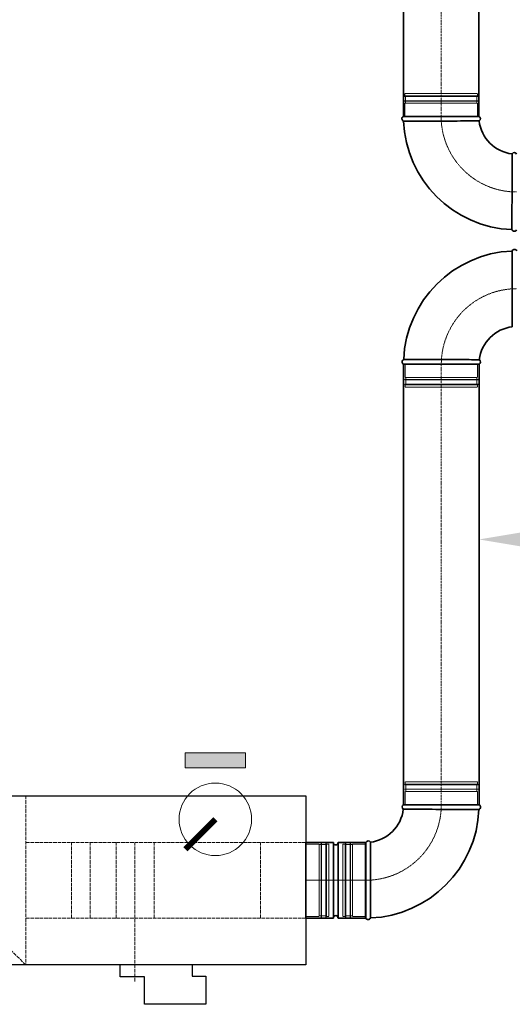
# Model space of a CAD drawing. Header units: millimetres. Extents: x 15940 to 92175, y -24684 to 227664.
# Tile 28 of 132: x 53284 to 54100, y -3085 to -1456. Entities that reach past the tile are written whole.
import ezdxf

# ---------------------------------------------------------------- set-up
doc = ezdxf.new("R2010")
doc.units = ezdxf.units.MM
doc.header["$LTSCALE"] = 0.05
doc.linetypes.add('ACAD_ISO02W100', pattern=[15, 12, -3])
doc.linetypes.add('ACAD_ISO10W100', pattern=[18, 12, -3, 0, -3])
for name, color, linetype, lineweight in [('UT_KOTY - DIMENZE', 7, 'Continuous', 5), ('VZT_05 ETA (ODVOD) - OBRYS', 6, 'Continuous', 35), ('VZT_06 ETA (ODVOD) - OSA', 6, 'ACAD_ISO10W100', 5), ('VZT_21 ZAŘÍZENÍ - OBRYS', 1, 'Continuous', 30), ('VZT_22 ZAŘÍZENÍ - DETAIL', 8, 'Continuous', 5), ('VZT_KOTY - DIMENZE', 7, 'Continuous', 5), ('VZT_POPIS - OBECNE', 7, 'Continuous', 5)]:
    doc.layers.add(name, color=color, linetype=linetype, lineweight=lineweight)
doc.layers.add('VZT_07 ETA (ODVOD) - NETISK', color=8, linetype='ACAD_ISO02W100', lineweight=5, plot=False)

msp = doc.modelspace()

# ---------------------------------------------------------------- hatches: boundary and pattern name
at = {"layer": 'VZT_POPIS - OBECNE'}
h = msp.add_hatch(color=256, dxfattribs=at)
h.dxf.hatch_style = 1
h.paths.add_polyline_path([(53558, -2668.6), (53658, -2668.6), (53658, -2693.6), (53558, -2693.6)])

# ---------------------------------------------------------------- linework, layer by layer
at = {"layer": 'UT_KOTY - DIMENZE'}
msp.add_solid([(54169.7, -2294.8), (54169.7, -2336.4), (54044.7, -2315.6)], dxfattribs=at)
at = {"layer": 'VZT_05 ETA (ODVOD) - OBRYS'}
for p, q in [((53919.4, -1615.7), (54044.4, -1615.7)), ((53919.7, -2025.7), (54044.7, -2025.7)), ((54044.7, -2754.5), (53919.7, -2754.5)), ((53757.9, -2942), (53757.9, -2817)), ((53803.4, -2817), (53757.9, -2817)), ((53803.4, -2942), (53803.4, -2817)), ((53811.4, -2942), (53811.4, -2817)), ((53856.9, -2817), (53811.4, -2817)), ((53856.9, -2942), (53856.9, -2817)), ((53857.2, -2817), (53857.2, -2942)), ((53803.4, -2942), (53757.9, -2942)), ((53856.9, -2942), (53811.4, -2942))]:
    msp.add_line(p, q, dxfattribs=at)
for points in [[(53919.4, 452.9), (53919.4, -1615.9)], [(54044.4, 452.9), (54044.4, -1615.9)], [(53919.7, -2754.5), (53919.7, -2025.7)], [(54044.7, -2754.5), (54044.7, -2025.7)]]:
    msp.add_lwpolyline(points, dxfattribs=at)
for centre, radius, start, end in [((53921.1, -1619.5), 4.17, 113.4678, 248.8928), ((54106.9, -1615.7), 187.5, 182.3607, 267.6393), ((54042.8, -1619.5), 4.17, 300.2981, 66.5322), ((54106.9, -1615.7), 62.5, 186.8302, 263.1698), ((54103.1, -1679.8), 4.17, 23.4678, 149.7019), ((54103.1, -1801.5), 4.17, 201.1072, 336.5322), ((54107.2, -2025.7), 187.5, 92.3607, 177.6393), ((54103.4, -1839.8), 4.17, 23.4678, 158.8928), ((54107.2, -2025.7), 62.5, 96.8302, 173.1698), ((53921.4, -2021.8), 4.17, 111.1072, 246.5322), ((54043.1, -2021.8), 4.17, 293.4678, 59.7019), ((53857.2, -2754.5), 62.5, 276.8302, 353.1698), ((53857.2, -2754.5), 187.5, 272.3607, 357.6393), ((53921.4, -2758.3), 4.17, 113.4678, 239.7019), ((54043.1, -2758.3), 4.17, 291.1072, 66.5322), ((53807.4, -2817), 4, 180, 0), ((53861.1, -2818.6), 4.17, 30.2981, 156.5322), ((53807.4, -2942), 4, 0, 180), ((53861.1, -2940.3), 4.17, 203.4678, 338.8928)]:
    msp.add_arc(centre, radius, start, end, dxfattribs=at)
for points, knots in [([(54044.9, -1623.1), (54044.9, -1623.1), (54044.8, -1623.1), (54044.5, -1623.1), (54044.2, -1623.1), (54043.1, -1623.1), (54042.4, -1623.1), (54039.2, -1623.1), (54036.1, -1623.2), (54027.1, -1623.2), (54021, -1623.2), (54006.9, -1623.3), (53999, -1623.3), (53982.8, -1623.3), (53974.6, -1623.3), (53958.7, -1623.4), (53951.3, -1623.4), (53938.1, -1623.4), (53932.5, -1623.4), (53925.5, -1623.4), (53923.4, -1623.4), (53920.4, -1623.4), (53919.6, -1623.4), (53919.6, -1623.4)], [197.067977, 197.067977, 197.067977, 197.067977, 201.792196, 201.792196, 209.190204, 209.190204, 218.040239, 218.040239, 237.760854, 237.760854, 262.206108, 262.206108, 286.831239, 286.831239, 311.323072, 311.323072, 335.946087, 335.946087, 360.704397, 360.704397, 377.088273, 377.088273, 394.105327, 394.105327, 394.105327, 394.105327]), ([(54099.5, -1677.7), (54099.5, -1677.7), (54099.5, -1679.3), (54099.5, -1685.4), (54099.4, -1689.9), (54099.4, -1701.3), (54099.4, -1708.1), (54099.3, -1723.1), (54099.3, -1731.2), (54099.3, -1747.5), (54099.3, -1755.7), (54099.2, -1770.9), (54099.2, -1777.8), (54099.2, -1789.6), (54099.2, -1794.3), (54099.2, -1800.9), (54099.2, -1802.7), (54099.2, -1803), (54099.2, -1803), (54099.2, -1803)], [0, 0, 0, 0, 24.235852, 24.235852, 48.531845, 48.531845, 73.024415, 73.024415, 97.570898, 97.570898, 122.078339, 122.078339, 146.53579, 146.53579, 170.957495, 170.957495, 195.359468, 195.359468, 197.168246, 197.168246, 197.168246, 197.168246]), ([(54099.8, -1963.6), (54099.8, -1963.6), (54099.8, -1962), (54099.8, -1955.9), (54099.7, -1951.4), (54099.7, -1940), (54099.7, -1933.2), (54099.6, -1918.2), (54099.6, -1910.1), (54099.6, -1893.8), (54099.6, -1885.7), (54099.6, -1870.5), (54099.5, -1863.5), (54099.5, -1851.8), (54099.5, -1847), (54099.5, -1840.4), (54099.5, -1838.6), (54099.5, -1838.3), (54099.5, -1838.3), (54099.5, -1838.3)], [0, 0, 0, 0, 24.235852, 24.235852, 48.531845, 48.531845, 73.024415, 73.024415, 97.570898, 97.570898, 122.078339, 122.078339, 146.53579, 146.53579, 170.957495, 170.957495, 195.359468, 195.359468, 197.168246, 197.168246, 197.168246, 197.168246]), ([(54045.2, -2018.2), (54045.2, -2018.2), (54045.1, -2018.2), (54044.8, -2018.2), (54044.5, -2018.2), (54043.4, -2018.2), (54042.7, -2018.2), (54039.5, -2018.2), (54036.4, -2018.2), (54027.4, -2018.1), (54021.3, -2018.1), (54007.2, -2018.1), (53999.3, -2018), (53983.1, -2018), (53974.9, -2018), (53959, -2018), (53951.6, -2018), (53938.4, -2018), (53932.8, -2018), (53925.8, -2017.9), (53923.7, -2017.9), (53920.7, -2017.9), (53919.9, -2017.9), (53919.9, -2017.9)], [197.067977, 197.067977, 197.067977, 197.067977, 201.792196, 201.792196, 209.190204, 209.190204, 218.040239, 218.040239, 237.760854, 237.760854, 262.206108, 262.206108, 286.831239, 286.831239, 311.323072, 311.323072, 335.946087, 335.946087, 360.704397, 360.704397, 377.088273, 377.088273, 394.105327, 394.105327, 394.105327, 394.105327]), ([(53919.3, -2761.9), (53919.3, -2761.9), (53919.4, -2761.9), (53919.7, -2761.9), (53920, -2761.9), (53921.1, -2761.9), (53921.8, -2761.9), (53925, -2761.9), (53928.1, -2762), (53937.1, -2762), (53943.2, -2762), (53957.3, -2762.1), (53965.2, -2762.1), (53981.4, -2762.1), (53989.6, -2762.1), (54005.5, -2762.2), (54012.9, -2762.2), (54026.1, -2762.2), (54031.7, -2762.2), (54038.7, -2762.2), (54040.8, -2762.2), (54043.8, -2762.2), (54044.6, -2762.2), (54044.6, -2762.2)], [197.067977, 197.067977, 197.067977, 197.067977, 201.792196, 201.792196, 209.190204, 209.190204, 218.040239, 218.040239, 237.760854, 237.760854, 262.206108, 262.206108, 286.831239, 286.831239, 311.323072, 311.323072, 335.946087, 335.946087, 360.704397, 360.704397, 377.088273, 377.088273, 394.105327, 394.105327, 394.105327, 394.105327]), ([(53864.7, -2816.5), (53864.7, -2816.5), (53864.7, -2818.1), (53864.7, -2824.2), (53864.8, -2828.7), (53864.8, -2840.1), (53864.8, -2846.9), (53864.9, -2861.9), (53864.9, -2870), (53864.9, -2886.4), (53864.9, -2894.5), (53864.9, -2909.7), (53865, -2916.6), (53865, -2928.4), (53865, -2933.1), (53865, -2939.7), (53865, -2941.6), (53865, -2941.8), (53865, -2941.8), (53865, -2941.8)], [0, 0, 0, 0, 24.235852, 24.235852, 48.531845, 48.531845, 73.024415, 73.024415, 97.570898, 97.570898, 122.078339, 122.078339, 146.53579, 146.53579, 170.957495, 170.957495, 195.359468, 195.359468, 197.168246, 197.168246, 197.168246, 197.168246])]:
    msp.add_open_spline(points, degree=3, knots=knots, dxfattribs=at)
at = {"layer": 'VZT_06 ETA (ODVOD) - OSA', "ltscale": 5}
for points in [[(53981.9, -1615.9), (53981.9, 452.9)], [(53982.2, -2025.7), (53982.2, -2754.5)]]:
    msp.add_lwpolyline(points, dxfattribs=at)
at = {"layer": 'VZT_06 ETA (ODVOD) - OSA', "ltscale": 0.3}
for points in [[(54106.9, -1740.7), (54106.9, -1740.7, -0.414214), (53981.9, -1615.7), (53981.9, -1615.7)], [(54107.2, -1900.7), (54107.2, -1900.7, 0.414214), (53982.2, -2025.7), (53982.2, -2025.7)], [(53857.2, -2879.5), (53857.2, -2879.5, 0.414214), (53982.2, -2754.5), (53982.2, -2754.5)]]:
    msp.add_lwpolyline(points, format="xyb", dxfattribs=at)
at = {"layer": 'VZT_06 ETA (ODVOD) - OSA'}
msp.add_lwpolyline([(53856.9, -2879.5), (53757.9, -2879.5)], dxfattribs=at)
at = {"layer": 'VZT_07 ETA (ODVOD) - NETISK', "ltscale": 0.4}
for p, q in [((53921.9, -1577.7), (54041.9, -1577.7)), ((53921.9, -1581.7), (53921.9, -1577.7)), ((54041.9, -1581.7), (54041.9, -1577.7)), ((53920.9, -1582.2), (54042.9, -1582.2)), ((53920.9, -1582.7), (53920.9, -1582.2)), ((53920.9, -1582.7), (54042.9, -1582.7)), ((53920.9, -1589.7), (54042.9, -1589.7)), ((53920.9, -1590.2), (53920.9, -1589.7)), ((53920.9, -1590.2), (54042.9, -1590.2)), ((53921.9, -1581.7), (54041.9, -1581.7)), ((53921.9, -1593.7), (54041.9, -1593.7)), ((53921.9, -1615.7), (53921.9, -1593.7)), ((53922.9, -1582.2), (53922.9, -1581.7)), ((53922.9, -1589.7), (53922.9, -1582.7)), ((53922.9, -1593.7), (53922.9, -1590.2)), ((54040.9, -1582.2), (54040.9, -1581.7)), ((54040.9, -1589.7), (54040.9, -1582.7)), ((54040.9, -1593.7), (54040.9, -1590.2)), ((54041.9, -1615.7), (54041.9, -1593.7)), ((54042.9, -1582.7), (54042.9, -1582.2)), ((54042.9, -1590.2), (54042.9, -1589.7)), ((53922.2, -2025.7), (53922.2, -2047.7)), ((54042.2, -2025.7), (54042.2, -2047.7)), ((53921.2, -2051.2), (54043.2, -2051.2)), ((53921.2, -2051.2), (53921.2, -2051.7)), ((53921.2, -2051.7), (54043.2, -2051.7)), ((53922.2, -2047.7), (54042.2, -2047.7)), ((53923.2, -2047.7), (53923.2, -2051.2)), ((53923.2, -2051.7), (53923.2, -2058.7)), ((54041.2, -2047.7), (54041.2, -2051.2)), ((54041.2, -2051.7), (54041.2, -2058.7)), ((54043.2, -2051.2), (54043.2, -2051.7)), ((53921.2, -2058.7), (54043.2, -2058.7)), ((53921.2, -2058.7), (53921.2, -2059.2)), ((53921.2, -2059.2), (54043.2, -2059.2)), ((53922.2, -2059.7), (54042.2, -2059.7)), ((53922.2, -2059.7), (53922.2, -2063.7)), ((53922.2, -2063.7), (54042.2, -2063.7)), ((53923.2, -2059.2), (53923.2, -2059.7)), ((54041.2, -2059.2), (54041.2, -2059.7)), ((54042.2, -2059.7), (54042.2, -2063.7)), ((54043.2, -2058.7), (54043.2, -2059.2)), ((54042.2, -2716.5), (53922.2, -2716.5)), ((53922.2, -2720.5), (53922.2, -2716.5)), ((54042.2, -2720.5), (54042.2, -2716.5)), ((54043.2, -2721), (53921.2, -2721)), ((53921.2, -2721.5), (53921.2, -2721)), ((54043.2, -2721.5), (53921.2, -2721.5)), ((54043.2, -2728.5), (53921.2, -2728.5)), ((53921.2, -2729), (53921.2, -2728.5)), ((54043.2, -2729), (53921.2, -2729)), ((54042.2, -2720.5), (53922.2, -2720.5)), ((54042.2, -2732.5), (53922.2, -2732.5)), ((53922.2, -2754.5), (53922.2, -2732.5)), ((53923.2, -2721), (53923.2, -2720.5)), ((53923.2, -2728.5), (53923.2, -2721.5)), ((53923.2, -2732.5), (53923.2, -2729)), ((54041.2, -2721), (54041.2, -2720.5)), ((54041.2, -2728.5), (54041.2, -2721.5)), ((54041.2, -2732.5), (54041.2, -2729)), ((54042.2, -2754.5), (54042.2, -2732.5)), ((54043.2, -2721.5), (54043.2, -2721)), ((54043.2, -2729), (54043.2, -2728.5)), ((53757.9, -2819.5), (53779.9, -2819.5)), ((53779.9, -2819.5), (53779.9, -2939.5)), ((53779.9, -2820.5), (53783.4, -2820.5)), ((53783.4, -2818.5), (53783.4, -2940.5)), ((53783.4, -2818.5), (53783.9, -2818.5)), ((53783.9, -2818.5), (53783.9, -2940.5)), ((53783.9, -2820.5), (53790.9, -2820.5)), ((53790.9, -2818.5), (53790.9, -2940.5)), ((53790.9, -2818.5), (53791.4, -2818.5)), ((53791.4, -2818.5), (53791.4, -2940.5)), ((53791.4, -2820.5), (53791.9, -2820.5)), ((53791.9, -2819.5), (53791.9, -2939.5)), ((53791.9, -2819.5), (53795.9, -2819.5)), ((53795.9, -2819.5), (53795.9, -2939.5)), ((53819.2, -2819.5), (53819.2, -2939.5)), ((53823.2, -2819.5), (53819.2, -2819.5)), ((53823.2, -2819.5), (53823.2, -2939.5)), ((53823.7, -2820.5), (53823.2, -2820.5)), ((53823.7, -2818.5), (53823.7, -2940.5)), ((53824.2, -2818.5), (53823.7, -2818.5)), ((53824.2, -2818.5), (53824.2, -2940.5)), ((53831.2, -2820.5), (53824.2, -2820.5)), ((53831.2, -2818.5), (53831.2, -2940.5)), ((53831.7, -2818.5), (53831.2, -2818.5)), ((53831.7, -2818.5), (53831.7, -2940.5)), ((53835.2, -2820.5), (53831.7, -2820.5)), ((53835.2, -2819.5), (53835.2, -2939.5)), ((53857.2, -2819.5), (53835.2, -2819.5)), ((53757.9, -2939.5), (53779.9, -2939.5)), ((53779.9, -2938.5), (53783.4, -2938.5)), ((53783.4, -2940.5), (53783.9, -2940.5)), ((53783.9, -2938.5), (53790.9, -2938.5)), ((53790.9, -2940.5), (53791.4, -2940.5)), ((53791.4, -2938.5), (53791.9, -2938.5)), ((53791.9, -2939.5), (53795.9, -2939.5)), ((53823.2, -2939.5), (53819.2, -2939.5)), ((53823.7, -2938.5), (53823.2, -2938.5)), ((53824.2, -2940.5), (53823.7, -2940.5)), ((53831.2, -2938.5), (53824.2, -2938.5)), ((53831.7, -2940.5), (53831.2, -2940.5)), ((53835.2, -2938.5), (53831.7, -2938.5)), ((53857.2, -2939.5), (53835.2, -2939.5))]:
    msp.add_line(p, q, dxfattribs=at)
at = {"layer": 'VZT_21 ZAŘÍZENÍ - OBRYS'}
msp.add_lwpolyline([(52257.9, -2739.5), (53757.9, -2739.5), (53757.9, -3019.5), (52257.9, -3019.5)], close=True, dxfattribs=at)
msp.add_lwpolyline([(53569.6, -3019.5), (53569.6, -3038.1), (53592.1, -3038.1), (53592.1, -3084.7), (53490.5, -3084.7), (53490.5, -3039.3), (53450.5, -3039.3), (53450.5, -3019.5)], dxfattribs=at)
at = {"layer": 'VZT_22 ZAŘÍZENÍ - DETAIL', "linetype": 'ACAD_ISO02W100', "lineweight": 5, "ltscale": 10}
for points in [[(53294.2, -2739.5), (53294.2, -3019.5)], [(53757.9, -2817), (53294.2, -2817)], [(53369.7, -2942), (53369.7, -2817)], [(53400.5, -2942), (53400.5, -2817)], [(53443.5, -2942), (53443.5, -2817)], [(53474.4, -3047), (53474.4, -2817)], [(53506.8, -2942), (53506.8, -2817)], [(53682.5, -2942), (53682.5, -2817)], [(53294.2, -3019.5), (53099.5, -2829.4), (52281.9, -3019.5)], [(53757.9, -2942), (53294.2, -2942)]]:
    msp.add_lwpolyline(points, dxfattribs=at)
at = {"layer": 'VZT_KOTY - DIMENZE', "const_width": 10}
msp.add_lwpolyline([(53608, -2778.6), (53558.5, -2828.1)], dxfattribs=at)
at = {"layer": 'VZT_POPIS - OBECNE'}
msp.add_lwpolyline([(53658, -2668.6), (53658, -2693.6), (53558, -2693.6), (53558, -2668.6)], close=True, dxfattribs=at)
msp.add_circle((53608, -2778.6), 60, dxfattribs=at)

doc.saveas('drawing.dxf')
